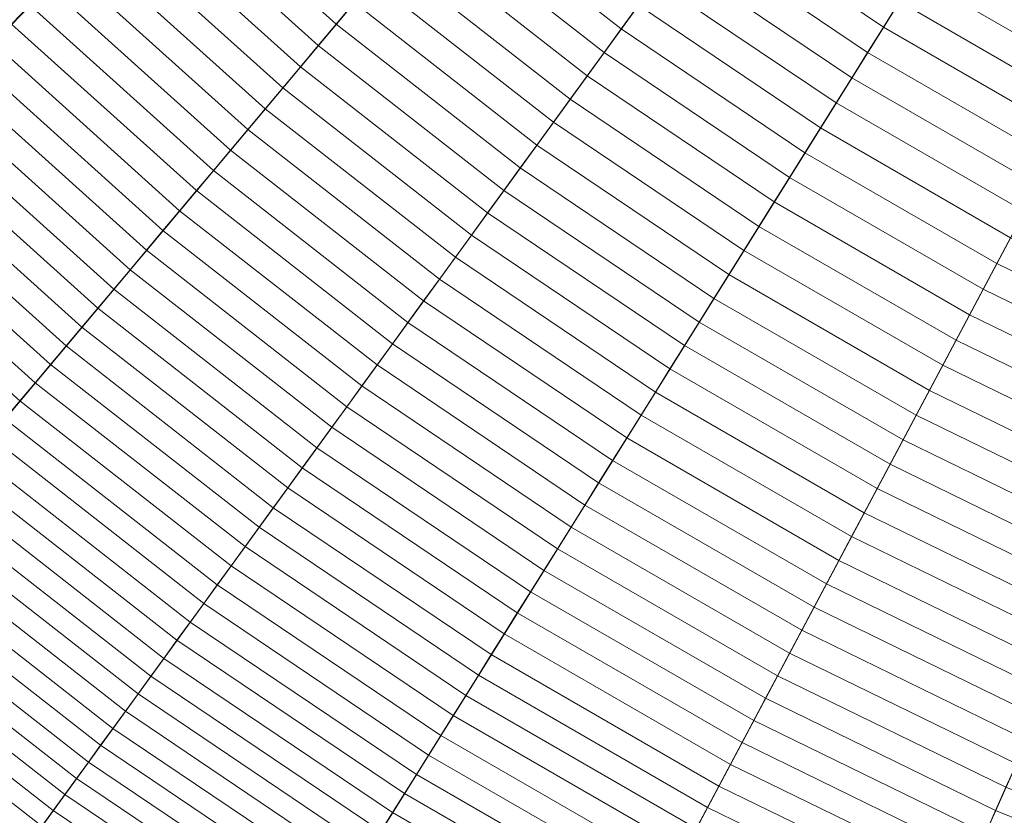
# Model space of a CAD drawing. Header units: centimetres. Extents: x -21.9 to 23.1, y -23 to 22.
# Tile 41 of 191: x -10.1 to -5.8, y -15 to -11.6. Entities that reach past the tile are written whole.
import ezdxf

# ---------------------------------------------------------------- set-up
doc = ezdxf.new("R2010")
doc.units = ezdxf.units.CM
doc.header["$LTSCALE"] = 2.54
doc.layers.add('Lucido design-1', color=7, linetype='Continuous')

# ---------------------------------------------------------------- blocks, each defined once
blk = doc.blocks.new('Gruppo-2-1')
at = {"color": 5, "linetype": 'Continuous', "lineweight": 9}
for points in [[(-8.0775, -5.51, -940.4271), (-7.7076, -6.1019, -940.4271), (-17.7414, -12.8698, -940.4271), (-18.559, -11.5615, -940.4271)], [(-8.0775, -5.51, -940.4271), (-7.7076, -6.1019, -940.4271), (-17.7414, -12.8698, -940.4271), (-18.559, -11.5615, -940.4271)], [(-19.6311, -10.369, -1001.3271), (-18.8941, -11.755, -1001.3271), (-9.8961, -6.56, -1001.3271), (-10.2926, -5.8143, -1001.3271)], [(-7.7076, -6.1019, -940.4271), (-7.2973, -6.6666, -940.4271), (-16.8346, -14.118, -940.4271), (-17.7414, -12.8698, -940.4271)], [(-7.7076, -6.1019, -940.4271), (-7.2973, -6.6666, -940.4271), (-16.8346, -14.118, -940.4271), (-17.7414, -12.8698, -940.4271)], [(-18.8941, -11.755, -1001.3271), (-18.0623, -13.0862, -1001.3271), (-9.4486, -7.2762, -1001.3271), (-9.8961, -6.56, -1001.3271)], [(-18.559, -11.5615, -1001.3271), (-17.7414, -12.8698, -1001.3271), (-9.4486, -7.2762, -1001.3271), (-9.8961, -6.56, -1001.3271)], [(-9.8961, -6.56, -1010.9271), (-9.4486, -7.2762, -1010.9271), (-17.4001, -12.6396, -1010.9271), (-18.2024, -11.3556, -1010.9271)], [(-7.2973, -6.6666, -940.4271), (-6.8487, -7.2013, -940.4271), (-15.8429, -15.2998, -940.4271), (-16.8346, -14.118, -940.4271)], [(-7.2973, -6.6666, -940.4271), (-6.8487, -7.2013, -940.4271), (-15.8429, -15.2998, -940.4271), (-16.8346, -14.118, -940.4271)], [(-6.8487, -7.2013, -940.4271), (-6.3638, -7.7034, -940.4271), (-14.7713, -16.4095, -940.4271), (-15.8429, -15.2998, -940.4271)], [(-6.8487, -7.2013, -940.4271), (-6.3638, -7.7034, -940.4271), (-14.7713, -16.4095, -940.4271), (-15.8429, -15.2998, -940.4271)], [(-18.0623, -13.0862, -1001.3271), (-17.1396, -14.3562, -1001.3271), (-8.9522, -7.9595, -1001.3271), (-9.4486, -7.2762, -1001.3271)], [(-17.7414, -12.8698, -1001.3271), (-16.8346, -14.118, -1001.3271), (-8.9522, -7.9595, -1001.3271), (-9.4486, -7.2762, -1001.3271)], [(-9.4486, -7.2762, -1010.9271), (-8.9522, -7.9595, -1010.9271), (-16.5102, -13.8645, -1010.9271), (-17.4001, -12.6396, -1010.9271)], [(-6.3638, -7.7034, -940.4271), (-5.8451, -8.1704, -940.4271), (-13.6248, -17.4419, -940.4271), (-14.7713, -16.4095, -940.4271)], [(-6.3638, -7.7034, -940.4271), (-5.8451, -8.1704, -940.4271), (-13.6248, -17.4419, -940.4271), (-14.7713, -16.4095, -940.4271)], [(-17.1396, -14.3562, -1001.3271), (-16.1306, -15.5587, -1001.3271), (-8.4093, -8.6065, -1001.3271), (-8.9522, -7.9595, -1001.3271)], [(-16.8346, -14.118, -1001.3271), (-15.8429, -15.2998, -1001.3271), (-8.4093, -8.6065, -1001.3271), (-8.9522, -7.9595, -1001.3271)], [(-8.9522, -7.9595, -1010.9271), (-8.4093, -8.6065, -1010.9271), (-15.537, -15.0243, -1010.9271), (-16.5102, -13.8645, -1010.9271)], [(-5.8451, -8.1704, -940.4271), (-5.2951, -8.6002, -940.4271), (-12.409, -18.3917, -940.4271), (-13.6248, -17.4419, -940.4271)], [(-5.8451, -8.1704, -940.4271), (-5.2951, -8.6002, -940.4271), (-12.409, -18.3917, -940.4271), (-13.6248, -17.4419, -940.4271)], [(-16.1306, -15.5587, -1001.3271), (-15.0401, -16.688, -1001.3271), (-7.8226, -9.214, -1001.3271), (-8.4093, -8.6065, -1001.3271)], [(-15.8429, -15.2998, -1001.3271), (-14.7713, -16.4095, -1001.3271), (-7.8226, -9.214, -1001.3271), (-8.4093, -8.6065, -1001.3271)], [(-8.4093, -8.6065, -1010.9271), (-7.8226, -9.214, -1010.9271), (-14.4852, -16.1134, -1010.9271), (-15.537, -15.0243, -1010.9271)], [(-5.2951, -8.6002, -940.4271), (-4.7164, -8.9905, -940.4271), (-11.13, -19.2544, -940.4271), (-12.409, -18.3917, -940.4271)], [(-5.2951, -8.6002, -940.4271), (-4.7164, -8.9905, -940.4271), (-11.13, -19.2544, -940.4271), (-12.409, -18.3917, -940.4271)], [(-4.7164, -8.9905, -940.4271), (-4.112, -9.3395, -940.4271), (-9.794, -20.0258, -940.4271), (-11.13, -19.2544, -940.4271)], [(-4.7164, -8.9905, -940.4271), (-4.112, -9.3395, -940.4271), (-9.794, -20.0258, -940.4271), (-11.13, -19.2544, -940.4271)], [(-15.0401, -16.688, -1001.3271), (-13.8735, -17.7383, -1001.3271), (-7.195, -9.7791, -1001.3271), (-7.8226, -9.214, -1001.3271)], [(-14.7713, -16.4095, -1001.3271), (-13.6248, -17.4419, -1001.3271), (-7.195, -9.7791, -1001.3271), (-7.8226, -9.214, -1001.3271)], [(-7.8226, -9.214, -1010.9271), (-7.195, -9.7791, -1010.9271), (-13.3601, -17.1264, -1010.9271), (-14.4852, -16.1134, -1010.9271)], [(-4.112, -9.3395, -940.4271), (-3.4846, -9.6455, -940.4271), (-8.4073, -20.7021, -940.4271), (-9.794, -20.0258, -940.4271)], [(-4.112, -9.3395, -940.4271), (-3.4846, -9.6455, -940.4271), (-8.4073, -20.7021, -940.4271), (-9.794, -20.0258, -940.4271)], [(-3.4846, -9.6455, -940.4271), (-2.8374, -9.9069, -940.4271), (-6.9769, -21.28, -940.4271), (-8.4073, -20.7021, -940.4271)], [(-3.4846, -9.6455, -940.4271), (-2.8374, -9.9069, -940.4271), (-6.9769, -21.28, -940.4271), (-8.4073, -20.7021, -940.4271)], [(-13.8735, -17.7383, -1001.3271), (-12.6365, -18.7048, -1001.3271), (-6.5294, -10.2991, -1001.3271), (-7.195, -9.7791, -1001.3271)], [(-13.6248, -17.4419, -1001.3271), (-12.409, -18.3917, -1001.3271), (-6.5294, -10.2991, -1001.3271), (-7.195, -9.7791, -1001.3271)], [(-7.195, -9.7791, -1010.9271), (-6.5294, -10.2991, -1010.9271), (-12.167, -18.0586, -1010.9271), (-13.3601, -17.1264, -1010.9271)], [(-2.8374, -9.9069, -940.4271), (-2.1736, -10.1226, -940.4271), (-5.5096, -21.7567, -940.4271), (-6.9769, -21.28, -940.4271)], [(-2.8374, -9.9069, -940.4271), (-2.1736, -10.1226, -940.4271), (-5.5096, -21.7567, -940.4271), (-6.9769, -21.28, -940.4271)], [(-12.6365, -18.7048, -1001.3271), (-11.3351, -19.5826, -1001.3271), (-5.8293, -10.7714, -1001.3271), (-6.5294, -10.2991, -1001.3271)], [(-12.409, -18.3917, -1001.3271), (-11.13, -19.2544, -1001.3271), (-5.8293, -10.7714, -1001.3271), (-6.5294, -10.2991, -1001.3271)], [(-6.5294, -10.2991, -1010.9271), (-5.8293, -10.7714, -1010.9271), (-10.9118, -18.9052, -1010.9271), (-12.167, -18.0586, -1010.9271)], [(-10.8562, -10.8097, -933.0893), (-10.1098, -11.5825, -933.0893), (-10.0306, -11.5005, -933.1788), (-10.7714, -10.7333, -933.1788)], [(-11.3351, -19.5826, -1001.3271), (-9.9757, -20.3675, -1001.3271), (-5.0978, -11.1937, -1001.3271), (-5.8293, -10.7714, -1001.3271)], [(-11.13, -19.2544, -1001.3271), (-9.794, -20.0258, -1001.3271), (-5.0978, -11.1937, -1001.3271), (-5.8293, -10.7714, -1001.3271)], [(-5.8293, -10.7714, -1010.9271), (-5.0978, -11.1937, -1010.9271), (-9.6007, -19.6622, -1010.9271), (-10.9118, -18.9052, -1010.9271)], [(-9.4573, -10.9068, -933.7694), (-8.7076, -11.5818, -933.7694), (-8.6295, -11.4887, -933.8485), (-9.3729, -10.8193, -933.8485)], [(-9.5411, -10.9936, -933.689), (-8.7852, -11.6743, -933.689), (-8.7076, -11.5818, -933.7694), (-9.4573, -10.9068, -933.7694)], [(-8.2306, -11.0134, -934.2235), (-7.4765, -11.6026, -934.2235), (-7.4021, -11.5002, -934.2943), (-8.1493, -10.9164, -934.2943)], [(-9.6243, -11.0797, -933.6073), (-8.8621, -11.766, -933.6073), (-8.7852, -11.6743, -933.689), (-9.5411, -10.9936, -933.689)], [(-8.3114, -11.1097, -934.1512), (-7.5504, -11.7043, -934.1512), (-7.4765, -11.6026, -934.2235), (-8.2306, -11.0134, -934.2235)], [(-7.1001, -11.0846, -934.5635), (-6.3438, -11.5947, -934.5635), (-6.2747, -11.4843, -934.6272), (-7.0235, -10.9792, -934.6272)], [(-6.0654, -11.1494, -934.8097), (-5.3071, -11.5872, -934.8097), (-5.2447, -11.4698, -934.8676), (-5.995, -11.0366, -934.8676)], [(-9.7069, -11.1652, -933.5242), (-8.9385, -11.8571, -933.5242), (-8.8621, -11.766, -933.6073), (-9.6243, -11.0797, -933.6073)], [(-7.1763, -11.1894, -934.4984), (-6.4124, -11.7046, -934.4984), (-6.3438, -11.5947, -934.5635), (-7.1001, -11.0846, -934.5635)], [(-8.3918, -11.2054, -934.0776), (-7.6238, -11.8054, -934.0776), (-7.5504, -11.7043, -934.1512), (-8.3114, -11.1097, -934.1512)], [(-9.7888, -11.2501, -933.4398), (-9.0143, -11.9474, -933.4398), (-8.9385, -11.8571, -933.5242), (-9.7069, -11.1652, -933.5242)], [(-6.1356, -11.2616, -934.7503), (-5.3692, -11.704, -934.7503), (-5.3071, -11.5872, -934.8097), (-6.0654, -11.1494, -934.8097)], [(-9.9757, -20.3675, -1001.3271), (-8.5647, -21.0556, -1001.3271), (-4.3388, -11.5639, -1001.3271), (-5.0978, -11.1937, -1001.3271)], [(-9.794, -20.0258, -1001.3271), (-8.4073, -20.7021, -1001.3271), (-4.3388, -11.5639, -1001.3271), (-5.0978, -11.1937, -1001.3271)], [(-5.0978, -11.1937, -1010.9271), (-4.3388, -11.5639, -1010.9271), (-8.2399, -20.3259, -1010.9271), (-9.6007, -19.6622, -1010.9271)], [(-8.4715, -11.3005, -934.0026), (-7.6968, -11.9058, -934.0026), (-7.6238, -11.8054, -934.0776), (-8.3918, -11.2054, -934.0776)], [(-7.252, -11.2936, -934.4318), (-6.4807, -11.8139, -934.4318), (-6.4124, -11.7046, -934.4984), (-7.1763, -11.1894, -934.4984)], [(-9.8701, -11.3342, -933.3541), (-9.0895, -12.037, -933.3541), (-9.0143, -11.9474, -933.4398), (-9.7888, -11.2501, -933.4398)], [(-6.2053, -11.3732, -934.6895), (-5.431, -11.8203, -934.6895), (-5.3692, -11.704, -934.7503), (-6.1356, -11.2616, -934.7503)], [(-8.5508, -11.3949, -933.9263), (-7.7692, -12.0055, -933.9263), (-7.6968, -11.9058, -934.0026), (-8.4715, -11.3005, -934.0026)], [(-7.3273, -11.3972, -934.3637), (-6.5485, -11.9225, -934.3637), (-6.4807, -11.8139, -934.4318), (-7.252, -11.2936, -934.4318)], [(-9.9507, -11.4177, -933.2671), (-9.1641, -12.1259, -933.2671), (-9.0895, -12.037, -933.3541), (-9.8701, -11.3342, -933.3541)], [(-8.6295, -11.4887, -933.8485), (-7.8412, -12.1046, -933.8485), (-7.7692, -12.0055, -933.9263), (-8.5508, -11.3949, -933.9263)], [(-7.4021, -11.5002, -934.2943), (-6.616, -12.0304, -934.2943), (-6.5485, -11.9225, -934.3637), (-7.3273, -11.3972, -934.3637)], [(-6.2747, -11.4843, -934.6272), (-5.4925, -11.9359, -934.6272), (-5.431, -11.8203, -934.6895), (-6.2053, -11.3732, -934.6895)], [(-10.0306, -11.5005, -933.1788), (-9.2381, -12.214, -933.1788), (-9.1641, -12.1259, -933.2671), (-9.9507, -11.4177, -933.2671)], [(-10.1098, -11.5825, -933.0893), (-9.3114, -12.3014, -933.0893), (-9.2381, -12.214, -933.1788), (-10.0306, -11.5005, -933.1788)], [(-8.7076, -11.5818, -933.7694), (-7.9126, -12.2029, -933.7694), (-7.8412, -12.1046, -933.8485), (-8.6295, -11.4887, -933.8485)], [(-7.4765, -11.6026, -934.2235), (-6.6831, -12.1377, -934.2235), (-6.616, -12.0304, -934.2943), (-7.4021, -11.5002, -934.2943)], [(-6.3438, -11.5947, -934.5635), (-5.5536, -12.0509, -934.5635), (-5.4925, -11.9359, -934.6272), (-6.2747, -11.4843, -934.6272)], [(-8.5647, -21.0556, -1001.3271), (-7.1093, -21.6437, -1001.3271), (-3.5557, -11.8803, -1001.3271), (-4.3388, -11.5639, -1001.3271)], [(-8.4073, -20.7021, -1001.3271), (-6.9769, -21.28, -1001.3271), (-3.5557, -11.8803, -1001.3271), (-4.3388, -11.5639, -1001.3271)], [(-4.3388, -11.5639, -1010.9271), (-3.5557, -11.8803, -1010.9271), (-6.8361, -20.8931, -1010.9271), (-8.2399, -20.3259, -1010.9271)], [(-10.1884, -11.6639, -932.9985), (-9.3841, -12.388, -932.9985), (-9.3114, -12.3014, -933.0893), (-10.1098, -11.5825, -933.0893)], [(-8.7852, -11.6743, -933.689), (-7.9836, -12.3005, -933.689), (-7.9126, -12.2029, -933.7694), (-8.7076, -11.5818, -933.7694)], [(-7.5504, -11.7043, -934.1512), (-6.7497, -12.2444, -934.1512), (-6.6831, -12.1377, -934.2235), (-7.4765, -11.6026, -934.2235)], [(-6.4124, -11.7046, -934.4984), (-5.6145, -12.1653, -934.4984), (-5.5536, -12.0509, -934.5635), (-6.3438, -11.5947, -934.5635)], [(-10.2662, -11.7445, -932.9065), (-9.4561, -12.4739, -932.9065), (-9.3841, -12.388, -932.9985), (-10.1884, -11.6639, -932.9985)], [(-8.8621, -11.766, -933.6073), (-8.054, -12.3974, -933.6073), (-7.9836, -12.3005, -933.689), (-8.7852, -11.6743, -933.689)], [(-7.6238, -11.8054, -934.0776), (-6.8159, -12.3503, -934.0776), (-6.7497, -12.2444, -934.1512), (-7.5504, -11.7043, -934.1512)], [(-6.4807, -11.8139, -934.4318), (-5.6749, -12.279, -934.4318), (-5.6145, -12.1653, -934.4984), (-6.4124, -11.7046, -934.4984)], [(-10.3434, -11.8243, -932.8132), (-9.5275, -12.5589, -932.8132), (-9.4561, -12.4739, -932.9065), (-10.2662, -11.7445, -932.9065)], [(-8.9385, -11.8571, -933.5242), (-8.1238, -12.4936, -933.5242), (-8.054, -12.3974, -933.6073), (-8.8621, -11.766, -933.6073)], [(-7.6968, -11.9058, -934.0026), (-6.8817, -12.4556, -934.0026), (-6.8159, -12.3503, -934.0776), (-7.6238, -11.8054, -934.0776)], [(-6.5485, -11.9225, -934.3637), (-5.7351, -12.3921, -934.3637), (-5.6749, -12.279, -934.4318), (-6.4807, -11.8139, -934.4318)], [(-10.4198, -11.9035, -932.7187), (-9.5982, -12.6432, -932.7187), (-9.5275, -12.5589, -932.8132), (-10.3434, -11.8243, -932.8132)], [(-9.0143, -11.9474, -933.4398), (-8.1931, -12.589, -933.4398), (-8.1238, -12.4936, -933.5242), (-8.9385, -11.8571, -933.5242)], [(-10.4955, -11.9818, -932.623), (-9.6682, -12.7267, -932.623), (-9.5982, -12.6432, -932.7187), (-10.4198, -11.9035, -932.7187)], [(-7.7692, -12.0055, -933.9263), (-6.947, -12.5601, -933.9263), (-6.8817, -12.4556, -934.0026), (-7.6968, -11.9058, -934.0026)], [(-7.1093, -21.6437, -1001.3271), (-5.6163, -22.1288, -1001.3271), (-2.7524, -12.1413, -1001.3271), (-3.5557, -11.8803, -1001.3271)], [(-6.9769, -21.28, -1001.3271), (-5.5096, -21.7567, -1001.3271), (-2.7524, -12.1413, -1001.3271), (-3.5557, -11.8803, -1001.3271)], [(-3.5557, -11.8803, -1010.9271), (-2.7524, -12.1413, -1010.9271), (-5.3962, -21.3609, -1010.9271), (-6.8361, -20.8931, -1010.9271)], [(-9.0895, -12.037, -933.3541), (-8.2619, -12.6836, -933.3541), (-8.1931, -12.589, -933.4398), (-9.0143, -11.9474, -933.4398)], [(-6.616, -12.0304, -934.2943), (-5.7948, -12.5045, -934.2943), (-5.7351, -12.3921, -934.3637), (-6.5485, -11.9225, -934.3637)], [(-10.5704, -12.0594, -932.5261), (-9.7376, -12.8093, -932.5261), (-9.6682, -12.7267, -932.623), (-10.4955, -11.9818, -932.623)], [(-7.8412, -12.1046, -933.8485), (-7.0119, -12.664, -933.8485), (-6.947, -12.5601, -933.9263), (-7.7692, -12.0055, -933.9263)], [(-6.6831, -12.1377, -934.2235), (-5.8542, -12.6163, -934.2235), (-5.7948, -12.5045, -934.2943), (-6.616, -12.0304, -934.2943)], [(-10.6446, -12.1363, -932.428), (-9.8062, -12.8911, -932.428), (-9.7376, -12.8093, -932.5261), (-10.5704, -12.0594, -932.5261)], [(-9.1641, -12.1259, -933.2671), (-8.3301, -12.7775, -933.2671), (-8.2619, -12.6836, -933.3541), (-9.0895, -12.037, -933.3541)], [(-7.9126, -12.2029, -933.7694), (-7.0763, -12.767, -933.7694), (-7.0119, -12.664, -933.8485), (-7.8412, -12.1046, -933.8485)], [(-10.718, -12.2123, -932.3287), (-9.8742, -12.9721, -932.3287), (-9.8062, -12.8911, -932.428), (-10.6446, -12.1363, -932.428)], [(-9.2381, -12.214, -933.1788), (-8.3977, -12.8706, -933.1788), (-8.3301, -12.7775, -933.2671), (-9.1641, -12.1259, -933.2671)], [(-6.7497, -12.2444, -934.1512), (-5.9133, -12.7273, -934.1512), (-5.8542, -12.6163, -934.2235), (-6.6831, -12.1377, -934.2235)], [(-7.9836, -12.3005, -933.689), (-7.1402, -12.8694, -933.689), (-7.0763, -12.767, -933.7694), (-7.9126, -12.2029, -933.7694)], [(-10.7907, -12.2875, -932.2283), (-9.9414, -13.0522, -932.2283), (-9.8742, -12.9721, -932.3287), (-10.718, -12.2123, -932.3287)], [(-9.3114, -12.3014, -933.0893), (-8.4648, -12.9629, -933.0893), (-8.3977, -12.8706, -933.1788), (-9.2381, -12.214, -933.1788)], [(-6.8159, -12.3503, -934.0776), (-5.9719, -12.8376, -934.0776), (-5.9133, -12.7273, -934.1512), (-6.7497, -12.2444, -934.1512)], [(-10.8625, -12.3619, -932.1265), (-10.0079, -13.1314, -932.1265), (-9.9414, -13.0522, -932.2283), (-10.7907, -12.2875, -932.2283)], [(-9.3841, -12.388, -932.9985), (-8.5313, -13.0544, -932.9985), (-8.4648, -12.9629, -933.0893), (-9.3114, -12.3014, -933.0893)], [(-8.054, -12.3974, -933.6073), (-7.2037, -12.9709, -933.6073), (-7.1402, -12.8694, -933.689), (-7.9836, -12.3005, -933.689)], [(-10.9336, -12.4355, -932.0238), (-10.0736, -13.2098, -932.0238), (-10.0079, -13.1314, -932.1265), (-10.8625, -12.3619, -932.1265)], [(-6.8817, -12.4556, -934.0026), (-6.0302, -12.9472, -934.0026), (-5.9719, -12.8376, -934.0776), (-6.8159, -12.3503, -934.0776)], [(-9.4561, -12.4739, -932.9065), (-8.5971, -13.145, -932.9065), (-8.5313, -13.0544, -932.9985), (-9.3841, -12.388, -932.9985)], [(-8.1238, -12.4936, -933.5242), (-7.2667, -13.0717, -933.5242), (-7.2037, -12.9709, -933.6073), (-8.054, -12.3974, -933.6073)], [(-11.0039, -12.5083, -931.9199), (-10.1387, -13.2873, -931.9199), (-10.0736, -13.2098, -932.0238), (-10.9336, -12.4355, -932.0238)], [(-6.947, -12.5601, -933.9263), (-6.0881, -13.056, -933.9263), (-6.0302, -12.9472, -934.0026), (-6.8817, -12.4556, -934.0026)], [(-9.5275, -12.5589, -932.8132), (-8.6624, -13.2349, -932.8132), (-8.5971, -13.145, -932.9065), (-9.4561, -12.4739, -932.9065)], [(-8.1931, -12.589, -933.4398), (-7.3292, -13.1717, -933.4398), (-7.2667, -13.0717, -933.5242), (-8.1238, -12.4936, -933.5242)], [(-5.8542, -12.6163, -934.2235), (-4.9941, -13.0358, -934.2235), (-4.9426, -12.9202, -934.2943), (-5.7948, -12.5045, -934.2943)], [(-9.5982, -12.6432, -932.7187), (-8.727, -13.3238, -932.7187), (-8.6624, -13.2349, -932.8132), (-9.5275, -12.5589, -932.8132)], [(-7.0119, -12.664, -933.8485), (-6.1456, -13.1641, -933.8485), (-6.0881, -13.056, -933.9263), (-6.947, -12.5601, -933.9263)], [(-8.2619, -12.6836, -933.3541), (-7.3912, -13.271, -933.3541), (-7.3292, -13.1717, -933.4398), (-8.1931, -12.589, -933.4398)], [(-5.9133, -12.7273, -934.1512), (-5.0452, -13.1507, -934.1512), (-4.9941, -13.0358, -934.2235), (-5.8542, -12.6163, -934.2235)], [(-9.6682, -12.7267, -932.623), (-8.7911, -13.412, -932.623), (-8.727, -13.3238, -932.7187), (-9.5982, -12.6432, -932.7187)], [(-7.0763, -12.767, -933.7694), (-6.2026, -13.2714, -933.7694), (-6.1456, -13.1641, -933.8485), (-7.0119, -12.664, -933.8485)], [(-8.3301, -12.7775, -933.2671), (-7.4527, -13.3694, -933.2671), (-7.3912, -13.271, -933.3541), (-8.2619, -12.6836, -933.3541)], [(-9.7376, -12.8093, -932.5261), (-8.8545, -13.4993, -932.5261), (-8.7911, -13.412, -932.623), (-9.6682, -12.7267, -932.623)], [(-5.9719, -12.8376, -934.0776), (-5.096, -13.2648, -934.0776), (-5.0452, -13.1507, -934.1512), (-5.9133, -12.7273, -934.1512)], [(-8.3977, -12.8706, -933.1788), (-7.5136, -13.4669, -933.1788), (-7.4527, -13.3694, -933.2671), (-8.3301, -12.7775, -933.2671)], [(-7.1402, -12.8694, -933.689), (-6.2593, -13.378, -933.689), (-6.2026, -13.2714, -933.7694), (-7.0763, -12.767, -933.7694)], [(-9.8062, -12.8911, -932.428), (-8.9173, -13.5857, -932.428), (-8.8545, -13.4993, -932.5261), (-9.7376, -12.8093, -932.5261)], [(-6.0302, -12.9472, -934.0026), (-5.1465, -13.3782, -934.0026), (-5.096, -13.2648, -934.0776), (-5.9719, -12.8376, -934.0776)], [(-8.4648, -12.9629, -933.0893), (-7.5741, -13.5637, -933.0893), (-7.5136, -13.4669, -933.1788), (-8.3977, -12.8706, -933.1788)], [(-7.2037, -12.9709, -933.6073), (-6.3155, -13.4837, -933.6073), (-6.2593, -13.378, -933.689), (-7.1402, -12.8694, -933.689)], [(-9.8742, -12.9721, -932.3287), (-8.9794, -13.6712, -932.3287), (-8.9173, -13.5857, -932.428), (-9.8062, -12.8911, -932.428)], [(-8.5313, -13.0544, -932.9985), (-7.634, -13.6596, -932.9985), (-7.5741, -13.5637, -933.0893), (-8.4648, -12.9629, -933.0893)], [(-7.2667, -13.0717, -933.5242), (-6.3713, -13.5887, -933.5242), (-6.3155, -13.4837, -933.6073), (-7.2037, -12.9709, -933.6073)], [(-6.0881, -13.056, -933.9263), (-5.1967, -13.4908, -933.9263), (-5.1465, -13.3782, -934.0026), (-6.0302, -12.9472, -934.0026)], [(-9.9414, -13.0522, -932.2283), (-9.0409, -13.7558, -932.2283), (-8.9794, -13.6712, -932.3287), (-9.8742, -12.9721, -932.3287)], [(-10.0079, -13.1314, -932.1265), (-9.1016, -13.8394, -932.1265), (-9.0409, -13.7558, -932.2283), (-9.9414, -13.0522, -932.2283)], [(-8.5971, -13.145, -932.9065), (-7.6934, -13.7546, -932.9065), (-7.634, -13.6596, -932.9985), (-8.5313, -13.0544, -932.9985)], [(-6.1456, -13.1641, -933.8485), (-5.2465, -13.6026, -933.8485), (-5.1967, -13.4908, -933.9263), (-6.0881, -13.056, -933.9263)], [(-7.3292, -13.1717, -933.4398), (-6.4267, -13.6928, -933.4398), (-6.3713, -13.5887, -933.5242), (-7.2667, -13.0717, -933.5242)], [(-10.0736, -13.2098, -932.0238), (-9.1618, -13.9222, -932.0238), (-9.1016, -13.8394, -932.1265), (-10.0079, -13.1314, -932.1265)], [(-8.6624, -13.2349, -932.8132), (-7.7522, -13.8488, -932.8132), (-7.6934, -13.7546, -932.9065), (-8.5971, -13.145, -932.9065)], [(-7.3912, -13.271, -933.3541), (-6.4816, -13.7961, -933.3541), (-6.4267, -13.6928, -933.4398), (-7.3292, -13.1717, -933.4398)], [(-6.2026, -13.2714, -933.7694), (-5.2959, -13.7137, -933.7694), (-5.2465, -13.6026, -933.8485), (-6.1456, -13.1641, -933.8485)], [(-10.1387, -13.2873, -931.9199), (-9.2213, -14.0041, -931.9199), (-9.1618, -13.9222, -932.0238), (-10.0736, -13.2098, -932.0238)], [(-8.727, -13.3238, -932.7187), (-7.8105, -13.942, -932.7187), (-7.7522, -13.8488, -932.8132), (-8.6624, -13.2349, -932.8132)], [(-10.203, -13.364, -931.8149), (-9.2801, -14.0851, -931.8149), (-9.2213, -14.0041, -931.9199), (-10.1387, -13.2873, -931.9199)], [(-7.4527, -13.3694, -933.2671), (-6.5361, -13.8986, -933.2671), (-6.4816, -13.7961, -933.3541), (-7.3912, -13.271, -933.3541)], [(-6.2593, -13.378, -933.689), (-5.345, -13.8239, -933.689), (-5.2959, -13.7137, -933.7694), (-6.2026, -13.2714, -933.7694)], [(-8.7911, -13.412, -932.623), (-7.8682, -14.0344, -932.623), (-7.8105, -13.942, -932.7187), (-8.727, -13.3238, -932.7187)], [(-10.2666, -13.4397, -931.7088), (-9.3382, -14.1651, -931.7088), (-9.2801, -14.0851, -931.8149), (-10.203, -13.364, -931.8149)], [(-7.5136, -13.4669, -933.1788), (-6.5901, -14.0001, -933.1788), (-6.5361, -13.8986, -933.2671), (-7.4527, -13.3694, -933.2671)], [(-6.3155, -13.4837, -933.6073), (-5.3937, -13.9333, -933.6073), (-5.345, -13.8239, -933.689), (-6.2593, -13.378, -933.689)], [(-8.8545, -13.4993, -932.5261), (-7.9254, -14.1259, -932.5261), (-7.8682, -14.0344, -932.623), (-8.7911, -13.412, -932.623)], [(-10.3294, -13.5146, -931.6017), (-9.3956, -14.2441, -931.6017), (-9.3382, -14.1651, -931.7088), (-10.2666, -13.4397, -931.7088)], [(-7.5741, -13.5637, -933.0893), (-6.6436, -14.1009, -933.0893), (-6.5901, -14.0001, -933.1788), (-7.5136, -13.4669, -933.1788)], [(-10.3914, -13.5885, -931.4934), (-9.4524, -14.3222, -931.4934), (-9.3956, -14.2441, -931.6017), (-10.3294, -13.5146, -931.6017)], [(-8.9173, -13.5857, -932.428), (-7.982, -14.2165, -932.428), (-7.9254, -14.1259, -932.5261), (-8.8545, -13.4993, -932.5261)], [(-6.3713, -13.5887, -933.5242), (-5.442, -14.0419, -933.5242), (-5.3937, -13.9333, -933.6073), (-6.3155, -13.4837, -933.6073)], [(-7.634, -13.6596, -932.9985), (-6.6967, -14.2007, -932.9985), (-6.6436, -14.1009, -933.0893), (-7.5741, -13.5637, -933.0893)], [(-10.4527, -13.6615, -931.3841), (-9.5084, -14.3993, -931.3841), (-9.4524, -14.3222, -931.4934), (-10.3914, -13.5885, -931.4934)], [(-8.9794, -13.6712, -932.3287), (-8.038, -14.3061, -932.3287), (-7.982, -14.2165, -932.428), (-8.9173, -13.5857, -932.428)], [(-6.4267, -13.6928, -933.4398), (-5.49, -14.1496, -933.4398), (-5.442, -14.0419, -933.5242), (-6.3713, -13.5887, -933.5242)], [(-10.5132, -13.7336, -931.2737), (-9.5637, -14.4754, -931.2737), (-9.5084, -14.3993, -931.3841), (-10.4527, -13.6615, -931.3841)], [(-9.0409, -13.7558, -932.2283), (-8.0934, -14.3948, -932.2283), (-8.038, -14.3061, -932.3287), (-8.9794, -13.6712, -932.3287)], [(-7.6934, -13.7546, -932.9065), (-6.7493, -14.2997, -932.9065), (-6.6967, -14.2007, -932.9985), (-7.634, -13.6596, -932.9985)], [(-6.4816, -13.7961, -933.3541), (-5.5376, -14.2565, -933.3541), (-5.49, -14.1496, -933.4398), (-6.4267, -13.6928, -933.4398)], [(-10.5729, -13.8047, -931.1623), (-9.6183, -14.5505, -931.1623), (-9.5637, -14.4754, -931.2737), (-10.5132, -13.7336, -931.2737)], [(-9.1016, -13.8394, -932.1265), (-8.1482, -14.4825, -932.1265), (-8.0934, -14.3948, -932.2283), (-9.0409, -13.7558, -932.2283)], [(-7.7522, -13.8488, -932.8132), (-6.8015, -14.3977, -932.8132), (-6.7493, -14.2997, -932.9065), (-7.6934, -13.7546, -932.9065)], [(-10.6317, -13.8749, -931.0499), (-9.6721, -14.6247, -931.0499), (-9.6183, -14.5505, -931.1623), (-10.5729, -13.8047, -931.1623)], [(-6.5361, -13.8986, -933.2671), (-5.5848, -14.3625, -933.2671), (-5.5376, -14.2565, -933.3541), (-6.4816, -13.7961, -933.3541)], [(-9.1618, -13.9222, -932.0238), (-8.2025, -14.5693, -932.0238), (-8.1482, -14.4825, -932.1265), (-9.1016, -13.8394, -932.1265)], [(-7.8105, -13.942, -932.7187), (-6.8531, -14.4948, -932.7187), (-6.8015, -14.3977, -932.8132), (-7.7522, -13.8488, -932.8132)], [(-10.6898, -13.9442, -930.9365), (-9.7253, -14.6978, -930.9365), (-9.6721, -14.6247, -931.0499), (-10.6317, -13.8749, -931.0499)], [(-6.5901, -14.0001, -933.1788), (-5.6316, -14.4676, -933.1788), (-5.5848, -14.3625, -933.2671), (-6.5361, -13.8986, -933.2671)], [(-10.7471, -14.0124, -930.822), (-9.7776, -14.7699, -930.822), (-9.7253, -14.6978, -930.9365), (-10.6898, -13.9442, -930.9365)], [(-9.2213, -14.0041, -931.9199), (-8.2561, -14.6551, -931.9199), (-8.2025, -14.5693, -932.0238), (-9.1618, -13.9222, -932.0238)], [(-7.8682, -14.0344, -932.623), (-6.9042, -14.591, -932.623), (-6.8531, -14.4948, -932.7187), (-7.8105, -13.942, -932.7187)], [(-10.8036, -14.0797, -930.7066), (-9.8293, -14.8409, -930.7066), (-9.7776, -14.7699, -930.822), (-10.7471, -14.0124, -930.822)], [(-9.2801, -14.0851, -931.8149), (-8.3091, -14.74, -931.8149), (-8.2561, -14.6551, -931.9199), (-9.2213, -14.0041, -931.9199)], [(-6.6436, -14.1009, -933.0893), (-5.678, -14.5718, -933.0893), (-5.6316, -14.4676, -933.1788), (-6.5901, -14.0001, -933.1788)], [(-7.9254, -14.1259, -932.5261), (-6.9549, -14.6863, -932.5261), (-6.9042, -14.591, -932.623), (-7.8682, -14.0344, -932.623)], [(-10.8592, -14.146, -930.5903), (-9.8801, -14.9109, -930.5903), (-9.8293, -14.8409, -930.7066), (-10.8036, -14.0797, -930.7066)], [(-9.3382, -14.1651, -931.7088), (-8.3615, -14.8239, -931.7088), (-8.3091, -14.74, -931.8149), (-9.2801, -14.0851, -931.8149)], [(-6.6967, -14.2007, -932.9985), (-5.724, -14.6751, -932.9985), (-5.678, -14.5718, -933.0893), (-6.6436, -14.1009, -933.0893)], [(-10.914, -14.2113, -930.4729), (-9.9303, -14.9799, -930.4729), (-9.8801, -14.9109, -930.5903), (-10.8592, -14.146, -930.5903)], [(-7.982, -14.2165, -932.428), (-7.005, -14.7805, -932.428), (-6.9549, -14.6863, -932.5261), (-7.9254, -14.1259, -932.5261)], [(-9.3956, -14.2441, -931.6017), (-8.4133, -14.9067, -931.6017), (-8.3615, -14.8239, -931.7088), (-9.3382, -14.1651, -931.7088)], [(-6.7493, -14.2997, -932.9065), (-5.7695, -14.7775, -932.9065), (-5.724, -14.6751, -932.9985), (-6.6967, -14.2007, -932.9985)], [(-10.968, -14.2756, -930.3547), (-9.9796, -15.0478, -930.3547), (-9.9303, -14.9799, -930.4729), (-10.914, -14.2113, -930.4729)], [(-9.4524, -14.3222, -931.4934), (-8.4644, -14.9886, -931.4934), (-8.4133, -14.9067, -931.6017), (-9.3956, -14.2441, -931.6017)], [(-8.038, -14.3061, -932.3287), (-7.0546, -14.8739, -932.3287), (-7.005, -14.7805, -932.428), (-7.982, -14.2165, -932.428)], [(-11.0211, -14.3389, -930.2355), (-10.0282, -15.1147, -930.2355), (-9.9796, -15.0478, -930.3547), (-10.968, -14.2756, -930.3547)], [(-9.5084, -14.3993, -931.3841), (-8.5149, -15.0694, -931.3841), (-8.4644, -14.9886, -931.4934), (-9.4524, -14.3222, -931.4934)], [(-8.0934, -14.3948, -932.2283), (-7.1038, -14.9662, -932.2283), (-7.0546, -14.8739, -932.3287), (-8.038, -14.3061, -932.3287)], [(-6.8015, -14.3977, -932.8132), (-5.8147, -14.879, -932.8132), (-5.7695, -14.7775, -932.9065), (-6.7493, -14.2997, -932.9065)], [(-11.0734, -14.4012, -930.1154), (-10.076, -15.1805, -930.1154), (-10.0282, -15.1147, -930.2355), (-11.0211, -14.3389, -930.2355)], [(-9.5637, -14.4754, -931.2737), (-8.5648, -15.1492, -931.2737), (-8.5149, -15.0694, -931.3841), (-9.5084, -14.3993, -931.3841)], [(-8.1482, -14.4825, -932.1265), (-7.1523, -15.0575, -932.1265), (-7.1038, -14.9662, -932.2283), (-8.0934, -14.3948, -932.2283)], [(-6.8531, -14.4948, -932.7187), (-5.8595, -14.9794, -932.7187), (-5.8147, -14.879, -932.8132), (-6.8015, -14.3977, -932.8132)], [(-9.6183, -14.5505, -931.1623), (-8.614, -15.2279, -931.1623), (-8.5648, -15.1492, -931.2737), (-9.5637, -14.4754, -931.2737)], [(-8.2025, -14.5693, -932.0238), (-7.2003, -15.1479, -932.0238), (-7.1523, -15.0575, -932.1265), (-8.1482, -14.4825, -932.1265)], [(-6.9042, -14.591, -932.623), (-5.9038, -15.079, -932.623), (-5.8595, -14.9794, -932.7187), (-6.8531, -14.4948, -932.7187)], [(-9.6721, -14.6247, -931.0499), (-8.6626, -15.3056, -931.0499), (-8.614, -15.2279, -931.1623), (-9.6183, -14.5505, -931.1623)], [(-8.2561, -14.6551, -931.9199), (-7.2479, -15.2372, -931.9199), (-7.2003, -15.1479, -932.0238), (-8.2025, -14.5693, -932.0238)], [(-9.7253, -14.6978, -930.9365), (-8.7105, -15.3823, -930.9365), (-8.6626, -15.3056, -931.0499), (-9.6721, -14.6247, -931.0499)], [(-6.9549, -14.6863, -932.5261), (-5.9476, -15.1775, -932.5261), (-5.9038, -15.079, -932.623), (-6.9042, -14.591, -932.623)], [(-8.3091, -14.74, -931.8149), (-7.2948, -15.3256, -931.8149), (-7.2479, -15.2372, -931.9199), (-8.2561, -14.6551, -931.9199)], [(-9.7776, -14.7699, -930.822), (-8.7577, -15.4578, -930.822), (-8.7105, -15.3823, -930.9365), (-9.7253, -14.6978, -930.9365)], [(-7.005, -14.7805, -932.428), (-5.9911, -15.2751, -932.428), (-5.9476, -15.1775, -932.5261), (-6.9549, -14.6863, -932.5261)], [(-8.3615, -14.8239, -931.7088), (-7.3413, -15.4129, -931.7088), (-7.2948, -15.3256, -931.8149), (-8.3091, -14.74, -931.8149)], [(-9.8293, -14.8409, -930.7066), (-8.8042, -15.5323, -930.7066), (-8.7577, -15.4578, -930.822), (-9.7776, -14.7699, -930.822)], [(-7.0546, -14.8739, -932.3287), (-6.0341, -15.3716, -932.3287), (-5.9911, -15.2751, -932.428), (-7.005, -14.7805, -932.428)], [(-9.8801, -14.9109, -930.5903), (-8.8501, -15.6057, -930.5903), (-8.8042, -15.5323, -930.7066), (-9.8293, -14.8409, -930.7066)], [(-8.4133, -14.9067, -931.6017), (-7.3871, -15.4992, -931.6017), (-7.3413, -15.4129, -931.7088), (-8.3615, -14.8239, -931.7088)], [(-7.1038, -14.9662, -932.2283), (-6.0766, -15.4672, -932.2283), (-6.0341, -15.3716, -932.3287), (-7.0546, -14.8739, -932.3287)], [(-5.8595, -14.9794, -932.7187), (-4.8344, -15.3936, -932.7187), (-4.7968, -15.2902, -932.8132), (-5.8147, -14.879, -932.8132)], [(-9.9303, -14.9799, -930.4729), (-8.8953, -15.678, -930.4729), (-8.8501, -15.6057, -930.5903), (-9.8801, -14.9109, -930.5903)], [(-8.4644, -14.9886, -931.4934), (-7.4324, -15.5844, -931.4934), (-7.3871, -15.4992, -931.6017), (-8.4133, -14.9067, -931.6017)], [(-7.1523, -15.0575, -932.1265), (-6.1187, -15.5616, -932.1265), (-6.0766, -15.4672, -932.2283), (-7.1038, -14.9662, -932.2283)], [(-9.9796, -15.0478, -930.3547), (-8.9398, -15.7492, -930.3547), (-8.8953, -15.678, -930.4729), (-9.9303, -14.9799, -930.4729)], [(-8.5149, -15.0694, -931.3841), (-7.4772, -15.6685, -931.3841), (-7.4324, -15.5844, -931.4934), (-8.4644, -14.9886, -931.4934)], [(-5.9038, -15.079, -932.623), (-4.8717, -15.496, -932.623), (-4.8344, -15.3936, -932.7187), (-5.8595, -14.9794, -932.7187)]]:
    blk.add_3dface(points, dxfattribs=at)

msp = doc.modelspace()

# ---------------------------------------------------------------- block references
at = {"layer": 'Lucido design-1', "color": 5, "true_color": 0x0000ff}
msp.add_blockref('Gruppo-2-1', (0, 0), dxfattribs=at)

doc.saveas('drawing.dxf')
